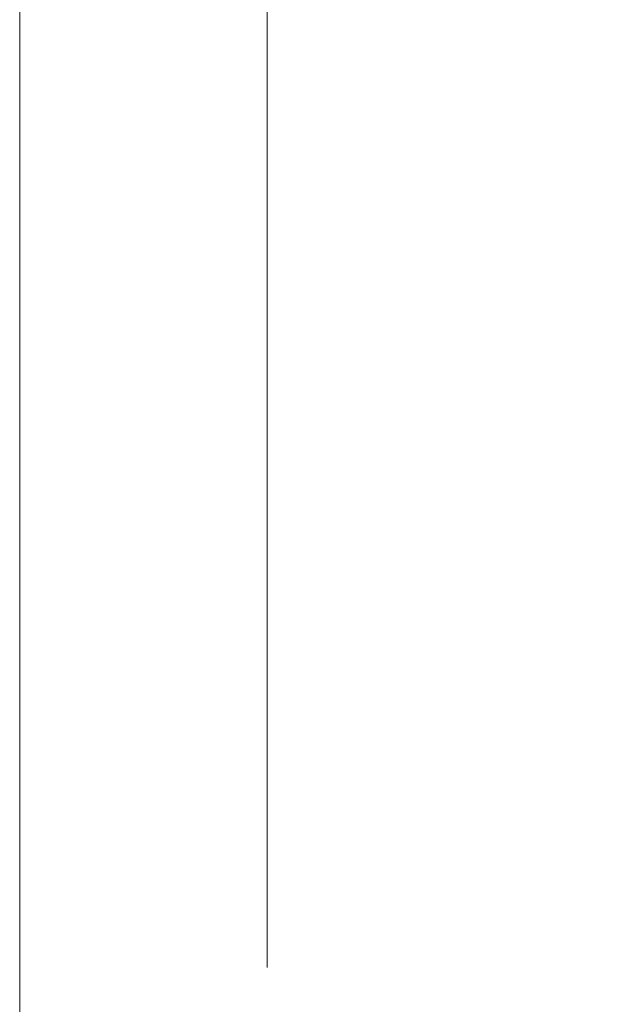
# Model space of a CAD drawing. Header units: millimetres. Extents: x 144573 to 336993, y 74252 to 247042.
# Tile 164 of 256: x 146721 to 146733, y 194908 to 194928. Entities that reach past the tile are written whole.
import ezdxf

# ---------------------------------------------------------------- set-up
doc = ezdxf.new("R2010")
doc.units = ezdxf.units.MM
doc.linetypes.add('ČÁRKOVANÁ', pattern=[19.049999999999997, 12.7, -6.35])
doc.layers.add('FASÁDA DETAILNÍ', color=255, linetype='Continuous', lineweight=0)

msp = doc.modelspace()

# ---------------------------------------------------------------- linework, layer by layer
at = {"layer": 'FASÁDA DETAILNÍ'}
msp.add_lwpolyline([(173301.4800355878, 174615.2586091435), (146721.4800355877, 174615.2586091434), (146721.4800355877, 198295.2586091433), (173301.4800355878, 198295.2586091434)], close=True, dxfattribs=at)
at = {"layer": 'FASÁDA DETAILNÍ', "linetype": 'ČÁRKOVANÁ', "ltscale": 5}
msp.add_lwpolyline([(173296.4800355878, 174620.2586091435), (146726.4800355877, 174620.2586091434), (146726.4800355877, 198290.2586091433), (173296.4800355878, 198290.2586091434)], close=True, dxfattribs=at)

doc.saveas('drawing.dxf')
